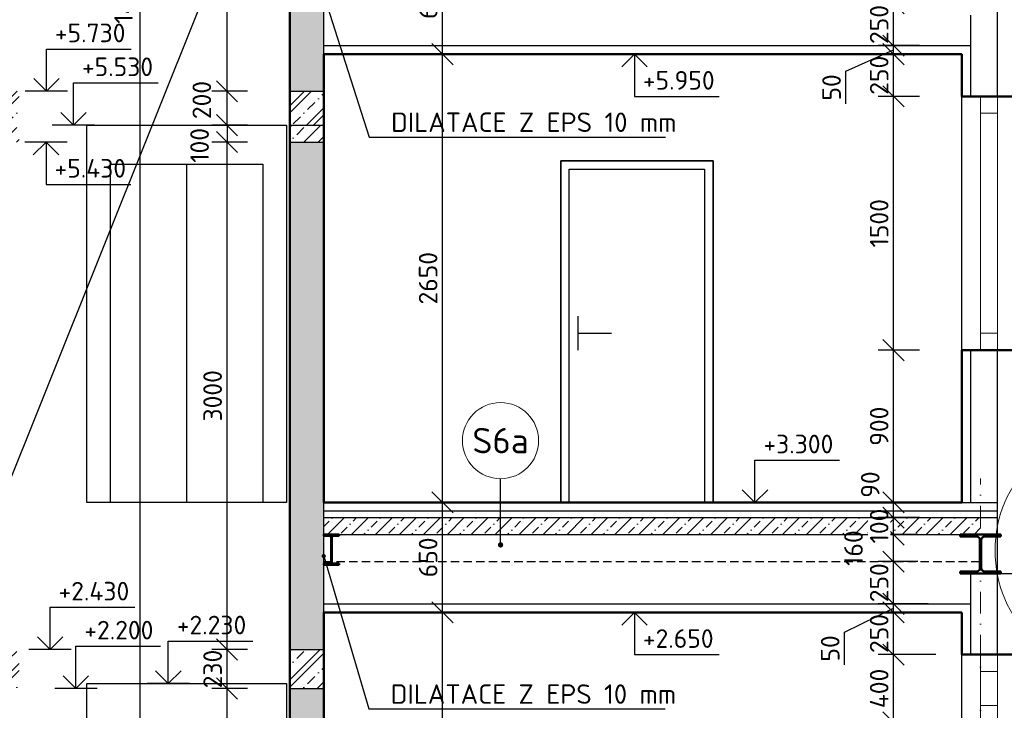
# Model space of a CAD drawing. Header units: millimetres. Extents: x -118752 to 407724, y -73278 to 155058.
# Tile 198 of 256: x 97768 to 103584, y 138853 to 142936. Entities that reach past the tile are written whole.
import ezdxf
from ezdxf.enums import TextEntityAlignment as Align

# ---------------------------------------------------------------- set-up
doc = ezdxf.new("R2010")
doc.units = ezdxf.units.MM
doc.header["$LTSCALE"] = 10
doc.linetypes.add('DASH', pattern=[0.75, 0.5, -0.25])
doc.linetypes.add('DASHDOT', pattern=[25.4, 12.7, -6.35, 0, -6.35])
for name, color, linetype, lineweight in [('CKBUBLINY', 1, 'Continuous', 18), ('CKBUBLINY_POPIS', 3, 'Continuous', 25), ('CKKOTY', 3, 'Continuous', 25), ('CKKOTY_VYS', 3, 'Continuous', 25), ('CKOKNA', 1, 'Continuous', 18), ('CKRASTR', 7, 'DASHDOT', 15), ('CKSTENY_PODROVINOU', 7, 'Continuous', 25), ('CKSTENY_REZ', 6, 'Continuous', 50), ('CKTEXTY_MALE', 3, 'Continuous', 18), ('CSPROFILY_REZY', 4, 'Continuous', 50), ('pohledy', 7, 'Continuous', 25), ('srafy', 7, 'Continuous', 18)]:
    doc.layers.add(name, color=color, linetype=linetype, lineweight=lineweight)
doc.styles.get("Standard").update_dxf_attribs({"font": 'isocpeur.ttf'})
doc.dimstyles.new('CADKON', dxfattribs={"dimscale": 50, "dimtxt": 2.2, "dimasz": 2.5, "dimexe": 1.8, "dimexo": 5, "dimgap": 0.6, "dimtad": 1, "dimrnd": 1, "dimtxsty": 'Standard', "dimblk1": 'OBLIQUE', "dimblk2": 'OBLIQUE', "dimsah": 1, "dimcen": 2.5, "dimadec": 1, "dimazin": 2, "dimtfac": 1, "dimtdec": 4, "dimtix": 1, "dimtmove": 2, "dimatfit": 3, "dimldrblk": 'OPEN30', "dimfxl": 5, "dimfxlon": 1, "dimtolj": 1, "dimarcsym": 0})
doc.dimstyles.new('CADKON$7', dxfattribs={"dimscale": 100, "dimtxt": 2.5, "dimasz": 2.5, "dimexe": 1.8, "dimexo": 5, "dimgap": 0.6, "dimtad": 1, "dimrnd": 1, "dimtxsty": 'Standard', "dimblk1": 'OBLIQUE', "dimblk2": 'OBLIQUE', "dimsah": 1, "dimcen": 2.5, "dimadec": 1, "dimazin": 2, "dimtfac": 1, "dimtdec": 4, "dimtix": 1, "dimtmove": 0, "dimatfit": 3, "dimldrblk": 'DOTSMALL', "dimfxl": 5, "dimfxlon": 1, "dimtfill": 1, "dimtolj": 1, "dimarcsym": 0})
pattern_1 = [(45, (0, 0), (-106.06602, 106.06602), []), (45, (42.43, 0), (-106.06602, 106.06602), []), (45, (127.28, 0), (-63.63961, 148.49242), [60, -30, 0, -30])]

# ---------------------------------------------------------------- blocks, each defined once
blk = doc.blocks.new('_OBLIQUE')
at = {"color": 0, "linetype": 'ByBlock'}
blk.add_line((-0.5, -0.5), (0.5, 0.5), dxfattribs=at)
blk = doc.blocks.new('*D8420')
at = {"layer": 'CKKOTY', "color": 0, "lineweight": -2}
for p, q in [((100064.4, 139432.4), (100355.9, 139432.4)), ((100265.9, 136782.4), (100265.9, 139432.4)), ((100064.4, 136782.4), (100355.9, 136782.4))]:
    blk.add_line(p, q, dxfattribs=at)
at = {"layer": 'Defpoints', "color": 0}
for p in [(99564.4, 139432.4), (100265.9, 139432.4), (99564.4, 136782.4)]:
    blk.add_point(p, dxfattribs=at)
at = {"layer": 'CKKOTY', "color": 0, "lineweight": -2, "xscale": 125, "yscale": 125, "zscale": 125}
for p, rotation in [((100265.9, 139432.4), 90), ((100265.9, 136782.4), 270)]:
    blk.add_blockref('_OBLIQUE', p, dxfattribs=dict(at, rotation=rotation))
at = {"layer": 'CKKOTY', "color": 0, "insert": (100180.9, 138107.4), "char_height": 110, "attachment_point": 5, "rotation": 90}
blk.add_mtext('\\A1;2650', dxfattribs=at)
blk = doc.blocks.new('_Open90')
at = {"color": 0, "lineweight": -2}
for p, q in [((-0.5, 0.5), (0, 0)), ((0, 0), (-1, 0)), ((0, 0), (-0.5, -0.5))]:
    blk.add_line(p, q, dxfattribs=at)
blk = doc.blocks.new('*D8421')
at = {"layer": 'CKKOTY', "color": 0, "lineweight": -2}
for p, q in [((98264.4, 150182.4), (98569.3, 150182.4)), ((98479.3, 135382.4), (98479.3, 150182.4)), ((98264.4, 135382.4), (98569.3, 135382.4))]:
    blk.add_line(p, q, dxfattribs=at)
at = {"layer": 'Defpoints', "color": 0}
for p in [(97764.4, 150182.4), (98479.3, 150182.4), (97764.4, 135382.4)]:
    blk.add_point(p, dxfattribs=at)
at = {"layer": 'CKKOTY', "color": 0, "lineweight": -2, "xscale": 125, "yscale": 125, "zscale": 125}
for p, rotation in [((98479.3, 150182.4), 90), ((98479.3, 135382.4), 270)]:
    blk.add_blockref('_OBLIQUE', p, dxfattribs=dict(at, rotation=rotation))
at = {"layer": 'CKKOTY', "color": 0, "insert": (98381.9, 143098.2), "char_height": 110, "attachment_point": 5, "rotation": 90}
blk.add_mtext('\\A1;14800', dxfattribs=at)
blk = doc.blocks.new('*D8425')
at = {"layer": 'CKKOTY', "color": 0, "lineweight": -2}
for p, q in [((106414.3, 151742.1), (106754.3, 151742.1)), ((106664.3, 136782.4), (106664.3, 151742.1)), ((106414.3, 136782.4), (106754.3, 136782.4))]:
    blk.add_line(p, q, dxfattribs=at)
at = {"layer": 'Defpoints', "color": 0}
for p in [(97444.4, 151742.1), (106664.3, 151742.1), (104664.4, 136782.4)]:
    blk.add_point(p, dxfattribs=at)
at = {"layer": 'CKKOTY', "color": 0, "lineweight": -2, "xscale": 125, "yscale": 125, "zscale": 125}
for p, rotation in [((106664.3, 151742.1), 90), ((106664.3, 136782.4), 270)]:
    blk.add_blockref('_OBLIQUE', p, dxfattribs=dict(at, rotation=rotation))
at = {"layer": 'CKKOTY', "color": 0, "insert": (106579.3, 144262.3), "char_height": 110, "attachment_point": 5, "rotation": 90}
blk.add_mtext('\\A1;14960', dxfattribs=at)
blk = doc.blocks.new('*D8436')
at = {"layer": 'CKKOTY', "color": 0, "lineweight": -2}
for p, q in [((100064.4, 143382.4), (100355.9, 143382.4)), ((100265.9, 142732.4), (100265.9, 143382.4)), ((100064.4, 142732.4), (100355.9, 142732.4))]:
    blk.add_line(p, q, dxfattribs=at)
at = {"layer": 'Defpoints', "color": 0}
for p in [(99564.4, 143382.4), (100265.9, 143382.4), (99564.4, 142732.4)]:
    blk.add_point(p, dxfattribs=at)
at = {"layer": 'CKKOTY', "color": 0, "lineweight": -2, "xscale": 125, "yscale": 125, "zscale": 125}
for p, rotation in [((100265.9, 143382.4), 90), ((100265.9, 142732.4), 270)]:
    blk.add_blockref('_OBLIQUE', p, dxfattribs=dict(at, rotation=rotation))
at = {"layer": 'CKKOTY', "color": 0, "insert": (100180.9, 143057.4), "char_height": 110, "attachment_point": 5, "rotation": 90}
blk.add_mtext('\\A1;650', dxfattribs=at)
blk = doc.blocks.new('*D8437')
at = {"layer": 'CKKOTY', "color": 0, "lineweight": -2}
for p, q in [((100064.4, 140082.4), (100355.9, 140082.4)), ((100265.9, 139432.4), (100265.9, 140082.4)), ((100064.4, 139432.4), (100355.9, 139432.4))]:
    blk.add_line(p, q, dxfattribs=at)
at = {"layer": 'Defpoints', "color": 0}
for p in [(99564.4, 140082.4), (100265.9, 140082.4), (99564.4, 139432.4)]:
    blk.add_point(p, dxfattribs=at)
at = {"layer": 'CKKOTY', "color": 0, "lineweight": -2, "xscale": 125, "yscale": 125, "zscale": 125}
for p, rotation in [((100265.9, 140082.4), 90), ((100265.9, 139432.4), 270)]:
    blk.add_blockref('_OBLIQUE', p, dxfattribs=dict(at, rotation=rotation))
at = {"layer": 'CKKOTY', "color": 0, "insert": (100180.9, 139757.4), "char_height": 110, "attachment_point": 5, "rotation": 90}
blk.add_mtext('\\A1;650', dxfattribs=at)
blk = doc.blocks.new('*D8438')
at = {"layer": 'CKKOTY', "color": 0, "lineweight": -2}
for p, q in [((100064.4, 142732.4), (100355.9, 142732.4)), ((100265.9, 140082.4), (100265.9, 142732.4)), ((100064.4, 140082.4), (100355.9, 140082.4))]:
    blk.add_line(p, q, dxfattribs=at)
at = {"layer": 'Defpoints', "color": 0}
for p in [(99564.4, 142732.4), (100265.9, 142732.4), (99564.4, 140082.4)]:
    blk.add_point(p, dxfattribs=at)
at = {"layer": 'CKKOTY', "color": 0, "lineweight": -2, "xscale": 125, "yscale": 125, "zscale": 125}
for p, rotation in [((100265.9, 142732.4), 90), ((100265.9, 140082.4), 270)]:
    blk.add_blockref('_OBLIQUE', p, dxfattribs=dict(at, rotation=rotation))
at = {"layer": 'CKKOTY', "color": 0, "insert": (100180.9, 141407.4), "char_height": 110, "attachment_point": 5, "rotation": 90}
blk.add_mtext('\\A1;2650', dxfattribs=at)
blk = doc.blocks.new('*D9159')
at = {"layer": 'CKKOTY', "color": 0, "lineweight": -2}
for p, q in [((103084.4, 139432.4), (102840.2, 139432.4)), ((102930.2, 139182.4), (102930.2, 139432.4)), ((103084.4, 139182.4), (102840.2, 139182.4))]:
    blk.add_line(p, q, dxfattribs=at)
at = {"layer": 'Defpoints', "color": 0}
for p in [(102930.2, 139432.4), (103334.4, 139432.4), (103334.4, 139182.4)]:
    blk.add_point(p, dxfattribs=at)
at = {"layer": 'CKKOTY', "color": 0, "lineweight": -2, "xscale": 125, "yscale": 125, "zscale": 125}
for p, rotation in [((102930.2, 139432.4), 270), ((102930.2, 139182.4), 90)]:
    blk.add_blockref('_OBLIQUE', p, dxfattribs=dict(at, rotation=rotation))
at = {"layer": 'CKKOTY', "color": 0, "insert": (102845.2, 139307.4), "char_height": 110, "attachment_point": 5, "rotation": 90}
blk.add_mtext('\\A1;250', dxfattribs=at)
blk = doc.blocks.new('_Open30')
at = {"color": 0, "lineweight": -2}
for p, q in [((-1, 0.268), (0, 0)), ((0, 0), (-1, -0.268)), ((0, 0), (-1, 0))]:
    blk.add_line(p, q, dxfattribs=at)
blk = doc.blocks.new('*D9160')
at = {"layer": 'CKKOTY', "color": 0, "lineweight": -2}
for p, q in [((103134.4, 139482.4), (102840.2, 139482.4)), ((102930.2, 139432.4), (102930.2, 139482.4)), ((102640.9, 139315), (102930.2, 139457.4)), ((103084.4, 139432.4), (102840.2, 139432.4)), ((102640.9, 139123), (102640.9, 139315))]:
    blk.add_line(p, q, dxfattribs=at)
at = {"layer": 'Defpoints', "color": 0}
for p in [(102930.2, 139482.4), (103384.4, 139482.4), (103334.4, 139432.4)]:
    blk.add_point(p, dxfattribs=at)
at = {"layer": 'CKKOTY', "color": 0, "lineweight": -2, "xscale": 125, "yscale": 125, "zscale": 125}
for p, rotation in [((102930.2, 139482.4), 270), ((102930.2, 139432.4), 90)]:
    blk.add_blockref('_OBLIQUE', p, dxfattribs=dict(at, rotation=rotation))
at = {"layer": 'CKKOTY', "color": 0, "insert": (102555.9, 139219), "char_height": 110, "attachment_point": 5, "rotation": 90}
blk.add_mtext('\\A1;50', dxfattribs=at)
blk = doc.blocks.new('*D9161')
at = {"layer": 'CKKOTY', "color": 0, "lineweight": -2}
for p, q in [((103074.4, 139732.4), (102840.2, 139732.4)), ((102930.2, 139482.4), (102930.2, 139732.4)), ((103134.4, 139482.4), (102840.2, 139482.4))]:
    blk.add_line(p, q, dxfattribs=at)
at = {"layer": 'Defpoints', "color": 0}
for p in [(102930.2, 139732.4), (103324.4, 139732.4), (103384.4, 139482.4)]:
    blk.add_point(p, dxfattribs=at)
at = {"layer": 'CKKOTY', "color": 0, "lineweight": -2, "xscale": 125, "yscale": 125, "zscale": 125}
for p, rotation in [((102930.2, 139732.4), 270), ((102930.2, 139482.4), 90)]:
    blk.add_blockref('_OBLIQUE', p, dxfattribs=dict(at, rotation=rotation))
at = {"layer": 'CKKOTY', "color": 0, "insert": (102845.2, 139607.4), "char_height": 110, "attachment_point": 5, "rotation": 90}
blk.add_mtext('\\A1;250', dxfattribs=at)
blk = doc.blocks.new('*D9162')
at = {"layer": 'CKKOTY', "color": 0, "lineweight": -2}
for p, q in [((103074.4, 139892.4), (102840.2, 139892.4)), ((102930.2, 139732.4), (102930.2, 139892.4)), ((103074.4, 139732.4), (102840.2, 139732.4))]:
    blk.add_line(p, q, dxfattribs=at)
at = {"layer": 'Defpoints', "color": 0}
for p in [(102930.2, 139892.4), (103324.4, 139892.4), (103324.4, 139732.4)]:
    blk.add_point(p, dxfattribs=at)
at = {"layer": 'CKKOTY', "color": 0, "lineweight": -2, "xscale": 125, "yscale": 125, "zscale": 125}
for p, rotation in [((102930.2, 139892.4), 90), ((102930.2, 139732.4), 270)]:
    blk.add_blockref('_OBLIQUE', p, dxfattribs=dict(at, rotation=rotation))
at = {"layer": 'CKKOTY', "color": 0, "insert": (102693.5, 139812.1), "char_height": 110, "attachment_point": 5, "rotation": 90}
blk.add_mtext('\\A1;160', dxfattribs=at)
blk = doc.blocks.new('*D9163')
at = {"layer": 'CKKOTY', "color": 0, "lineweight": -2}
for p, q in [((103084.4, 139992.4), (102840.2, 139992.4)), ((102930.2, 139892.4), (102930.2, 139992.4)), ((103074.4, 139892.4), (102840.2, 139892.4))]:
    blk.add_line(p, q, dxfattribs=at)
at = {"layer": 'Defpoints', "color": 0}
for p in [(103334.4, 139992.4), (103324.4, 139892.4)]:
    blk.add_point(p, dxfattribs=at)
at = {"layer": 'CKKOTY', "color": 0, "lineweight": -2, "xscale": 125, "yscale": 125, "zscale": 125}
for p, rotation in [((102930.2, 139992.4), 270), ((102930.2, 139892.4), 90)]:
    blk.add_blockref('_OBLIQUE', p, dxfattribs=dict(at, rotation=rotation))
at = {"layer": 'CKKOTY', "color": 0, "insert": (102845.2, 139942.4), "char_height": 110, "attachment_point": 5, "rotation": 90, "bg_fill": 3, "box_fill_scale": 1.1, "bg_fill_color": 256, "bg_fill_true_color": 13158600, "bg_fill_transparency": 0}
blk.add_mtext('\\A1;100', dxfattribs=at)
at = {"layer": 'Defpoints', "color": 0}
blk.add_point((102930.2, 139992.4), dxfattribs=at)
blk = doc.blocks.new('*D9164')
at = {"layer": 'CKKOTY', "color": 0, "lineweight": -2}
for p, q in [((103084.4, 140982.4), (102840.2, 140982.4)), ((102930.2, 140082.4), (102930.2, 140982.4)), ((103084.4, 140082.4), (102840.2, 140082.4))]:
    blk.add_line(p, q, dxfattribs=at)
at = {"layer": 'Defpoints', "color": 0}
for p in [(102930.2, 140982.4), (103334.4, 140982.4), (103334.4, 140082.4)]:
    blk.add_point(p, dxfattribs=at)
at = {"layer": 'CKKOTY', "color": 0, "lineweight": -2, "xscale": 125, "yscale": 125, "zscale": 125}
for p, rotation in [((102930.2, 140982.4), 90), ((102930.2, 140082.4), 270)]:
    blk.add_blockref('_OBLIQUE', p, dxfattribs=dict(at, rotation=rotation))
at = {"layer": 'CKKOTY', "color": 0, "insert": (102845.2, 140532.4), "char_height": 110, "attachment_point": 5, "rotation": 90}
blk.add_mtext('\\A1;900', dxfattribs=at)
blk = doc.blocks.new('*D9165')
at = {"layer": 'CKKOTY', "color": 0, "lineweight": -2}
for p, q in [((103084.4, 142482.4), (102840.2, 142482.4)), ((102930.2, 140982.4), (102930.2, 142482.4)), ((103084.4, 140982.4), (102840.2, 140982.4))]:
    blk.add_line(p, q, dxfattribs=at)
at = {"layer": 'Defpoints', "color": 0}
for p in [(102930.2, 142482.4), (103334.4, 142482.4), (103334.4, 140982.4)]:
    blk.add_point(p, dxfattribs=at)
at = {"layer": 'CKKOTY', "color": 0, "lineweight": -2, "xscale": 125, "yscale": 125, "zscale": 125}
for p, rotation in [((102930.2, 142482.4), 90), ((102930.2, 140982.4), 270)]:
    blk.add_blockref('_OBLIQUE', p, dxfattribs=dict(at, rotation=rotation))
at = {"layer": 'CKKOTY', "color": 0, "insert": (102845.2, 141732.4), "char_height": 110, "attachment_point": 5, "rotation": 90}
blk.add_mtext('\\A1;1500', dxfattribs=at)
blk = doc.blocks.new('*D9166')
at = {"layer": 'CKKOTY', "color": 0, "lineweight": -2}
for p, q in [((103084.4, 142732.4), (102840.2, 142732.4)), ((102930.2, 142482.4), (102930.2, 142732.4)), ((103084.4, 142482.4), (102840.2, 142482.4))]:
    blk.add_line(p, q, dxfattribs=at)
at = {"layer": 'Defpoints', "color": 0}
for p in [(102930.2, 142732.4), (103334.4, 142732.4), (103334.4, 142482.4)]:
    blk.add_point(p, dxfattribs=at)
at = {"layer": 'CKKOTY', "color": 0, "lineweight": -2, "xscale": 125, "yscale": 125, "zscale": 125}
for p, rotation in [((102930.2, 142732.4), 270), ((102930.2, 142482.4), 90)]:
    blk.add_blockref('_OBLIQUE', p, dxfattribs=dict(at, rotation=rotation))
at = {"layer": 'CKKOTY', "color": 0, "insert": (102845.2, 142607.4), "char_height": 110, "attachment_point": 5, "rotation": 90}
blk.add_mtext('\\A1;250', dxfattribs=at)
blk = doc.blocks.new('*D9167')
at = {"layer": 'CKKOTY', "color": 0, "lineweight": -2}
for p, q in [((102649, 142631.4), (102930.2, 142757.4)), ((103084.4, 142782.4), (102840.2, 142782.4)), ((103084.4, 142732.4), (102840.2, 142732.4)), ((102930.2, 142732.4), (102930.2, 142782.4)), ((102649, 142439.4), (102649, 142631.4))]:
    blk.add_line(p, q, dxfattribs=at)
at = {"layer": 'Defpoints', "color": 0}
for p in [(102930.2, 142782.4), (103334.4, 142782.4), (103334.4, 142732.4)]:
    blk.add_point(p, dxfattribs=at)
at = {"layer": 'CKKOTY', "color": 0, "lineweight": -2, "xscale": 125, "yscale": 125, "zscale": 125}
for p, rotation in [((102930.2, 142782.4), 270), ((102930.2, 142732.4), 90)]:
    blk.add_blockref('_OBLIQUE', p, dxfattribs=dict(at, rotation=rotation))
at = {"layer": 'CKKOTY', "color": 0, "insert": (102564, 142535.4), "char_height": 110, "attachment_point": 5, "rotation": 90}
blk.add_mtext('\\A1;50', dxfattribs=at)
blk = doc.blocks.new('*D9168')
at = {"layer": 'CKKOTY', "color": 0, "lineweight": -2}
for p, q in [((103084.4, 143032.4), (102840.2, 143032.4)), ((102930.2, 142782.4), (102930.2, 143032.4)), ((103084.4, 142782.4), (102840.2, 142782.4))]:
    blk.add_line(p, q, dxfattribs=at)
at = {"layer": 'Defpoints', "color": 0}
for p in [(102930.2, 143032.4), (103334.4, 143032.4), (103334.4, 142782.4)]:
    blk.add_point(p, dxfattribs=at)
at = {"layer": 'CKKOTY', "color": 0, "lineweight": -2, "xscale": 125, "yscale": 125, "zscale": 125}
for p, rotation in [((102930.2, 143032.4), 270), ((102930.2, 142782.4), 90)]:
    blk.add_blockref('_OBLIQUE', p, dxfattribs=dict(at, rotation=rotation))
at = {"layer": 'CKKOTY', "color": 0, "insert": (102845.2, 142907.4), "char_height": 110, "attachment_point": 5, "rotation": 90}
blk.add_mtext('\\A1;250', dxfattribs=at)
blk = doc.blocks.new('*D9187')
at = {"layer": 'CKKOTY', "color": 0, "lineweight": -2}
for p, q in [((103084.4, 140082.4), (102840.2, 140082.4)), ((102930.2, 139992.4), (102930.2, 140082.4)), ((103084.4, 139992.4), (102840.2, 139992.4))]:
    blk.add_line(p, q, dxfattribs=at)
at = {"layer": 'Defpoints', "color": 0}
for p in [(102930.2, 140082.4), (103334.4, 140082.4), (103334.4, 139992.4)]:
    blk.add_point(p, dxfattribs=at)
at = {"layer": 'CKKOTY', "color": 0, "lineweight": -2, "xscale": 125, "yscale": 125, "zscale": 125}
for p, rotation in [((102930.2, 140082.4), 90), ((102930.2, 139992.4), 270)]:
    blk.add_blockref('_OBLIQUE', p, dxfattribs=dict(at, rotation=rotation))
at = {"layer": 'CKKOTY', "color": 0, "insert": (102792.4, 140187.5), "char_height": 110, "attachment_point": 5, "rotation": 90}
blk.add_mtext('\\A1;90', dxfattribs=at)
blk = doc.blocks.new('*D9191')
at = {"layer": 'CKKOTY', "color": 0, "lineweight": -2}
for p, q in [((103180.2, 139182.4), (102840.2, 139182.4)), ((102930.2, 138782.4), (102930.2, 139182.4)), ((103180.2, 138782.4), (102840.2, 138782.4))]:
    blk.add_line(p, q, dxfattribs=at)
at = {"layer": 'Defpoints', "color": 0}
for p in [(102930.2, 139182.4), (103444.4, 139182.4), (103444.4, 138782.4)]:
    blk.add_point(p, dxfattribs=at)
at = {"layer": 'CKKOTY', "color": 0, "lineweight": -2, "xscale": 125, "yscale": 125, "zscale": 125}
for p, rotation in [((102930.2, 139182.4), 90), ((102930.2, 138782.4), 270)]:
    blk.add_blockref('_OBLIQUE', p, dxfattribs=dict(at, rotation=rotation))
at = {"layer": 'CKKOTY', "color": 0, "insert": (102845.2, 138982.4), "char_height": 110, "attachment_point": 5, "rotation": 90}
blk.add_mtext('\\A1;400', dxfattribs=at)
blk = doc.blocks.new('*D9381')
at = {"layer": 'CKKOTY', "color": 0, "lineweight": -2}
for p, q in [((99114.4, 138982.4), (98902.9, 138982.4)), ((98992.9, 136782.4), (98992.9, 138982.4)), ((99114.4, 136782.4), (98902.9, 136782.4))]:
    blk.add_line(p, q, dxfattribs=at)
at = {"layer": 'Defpoints', "color": 0}
for p in [(98992.9, 138982.4), (99364.4, 138982.4), (99364.4, 136782.4)]:
    blk.add_point(p, dxfattribs=at)
at = {"layer": 'CKKOTY', "color": 0, "lineweight": -2, "xscale": 125, "yscale": 125, "zscale": 125}
for p, rotation in [((98992.9, 138982.4), 90), ((98992.9, 136782.4), 270)]:
    blk.add_blockref('_OBLIQUE', p, dxfattribs=dict(at, rotation=rotation))
at = {"layer": 'CKKOTY', "color": 0, "insert": (98907.9, 137882.4), "char_height": 110, "attachment_point": 5, "rotation": 90}
blk.add_mtext('\\A1;2200', dxfattribs=at)
blk = doc.blocks.new('*D9382')
at = {"layer": 'CKKOTY', "color": 0, "lineweight": -2}
for p, q in [((99114.4, 139212.4), (98902.9, 139212.4)), ((98992.9, 138982.4), (98992.9, 139212.4)), ((99114.4, 138982.4), (98902.9, 138982.4))]:
    blk.add_line(p, q, dxfattribs=at)
at = {"layer": 'Defpoints', "color": 0}
for p in [(98992.9, 139212.4), (99364.4, 139212.4), (99364.4, 138982.4)]:
    blk.add_point(p, dxfattribs=at)
at = {"layer": 'CKKOTY', "color": 0, "lineweight": -2, "xscale": 125, "yscale": 125, "zscale": 125}
for p, rotation in [((98992.9, 139212.4), 270), ((98992.9, 138982.4), 90)]:
    blk.add_blockref('_OBLIQUE', p, dxfattribs=dict(at, rotation=rotation))
at = {"layer": 'CKKOTY', "color": 0, "insert": (98907.9, 139097.4), "char_height": 110, "attachment_point": 5, "rotation": 90}
blk.add_mtext('\\A1;230', dxfattribs=at)
blk = doc.blocks.new('*D9383')
at = {"layer": 'CKKOTY', "color": 0, "lineweight": -2}
for p, q in [((99114.4, 142212.4), (98902.9, 142212.4)), ((98992.9, 139212.4), (98992.9, 142212.4)), ((99114.4, 139212.4), (98902.9, 139212.4))]:
    blk.add_line(p, q, dxfattribs=at)
at = {"layer": 'Defpoints', "color": 0}
for p in [(98992.9, 142212.4), (99364.4, 142212.4), (99364.4, 139212.4)]:
    blk.add_point(p, dxfattribs=at)
at = {"layer": 'CKKOTY', "color": 0, "lineweight": -2, "xscale": 125, "yscale": 125, "zscale": 125}
for p, rotation in [((98992.9, 142212.4), 90), ((98992.9, 139212.4), 270)]:
    blk.add_blockref('_OBLIQUE', p, dxfattribs=dict(at, rotation=rotation))
at = {"layer": 'CKKOTY', "color": 0, "insert": (98907.9, 140712.4), "char_height": 110, "attachment_point": 5, "rotation": 90}
blk.add_mtext('\\A1;3000', dxfattribs=at)
blk = doc.blocks.new('*D9384')
at = {"layer": 'CKKOTY', "color": 0, "lineweight": -2}
for p, q in [((99114.4, 142512.4), (98902.9, 142512.4)), ((98992.9, 142312.4), (98992.9, 142512.4)), ((99114.4, 142312.4), (98902.9, 142312.4))]:
    blk.add_line(p, q, dxfattribs=at)
at = {"layer": 'Defpoints', "color": 0}
for p in [(98992.9, 142512.4), (99364.4, 142512.4), (99364.4, 142312.4)]:
    blk.add_point(p, dxfattribs=at)
at = {"layer": 'CKKOTY', "color": 0, "lineweight": -2, "xscale": 125, "yscale": 125, "zscale": 125}
for p, rotation in [((98992.9, 142512.4), 90), ((98992.9, 142312.4), 270)]:
    blk.add_blockref('_OBLIQUE', p, dxfattribs=dict(at, rotation=rotation))
at = {"layer": 'CKKOTY', "color": 0, "insert": (98844, 142460.9), "char_height": 110, "attachment_point": 5, "rotation": 90}
blk.add_mtext('\\A1;200', dxfattribs=at)
blk = doc.blocks.new('*D9385')
at = {"layer": 'CKKOTY', "color": 0, "lineweight": -2}
for p, q in [((99114.4, 145512.4), (98902.9, 145512.4)), ((98992.9, 142512.4), (98992.9, 145512.4)), ((99114.4, 142512.4), (98902.9, 142512.4))]:
    blk.add_line(p, q, dxfattribs=at)
at = {"layer": 'Defpoints', "color": 0}
for p in [(98992.9, 145512.4), (99364.4, 145512.4), (99364.4, 142512.4)]:
    blk.add_point(p, dxfattribs=at)
at = {"layer": 'CKKOTY', "color": 0, "lineweight": -2, "xscale": 125, "yscale": 125, "zscale": 125}
for p, rotation in [((98992.9, 145512.4), 90), ((98992.9, 142512.4), 270)]:
    blk.add_blockref('_OBLIQUE', p, dxfattribs=dict(at, rotation=rotation))
at = {"layer": 'CKKOTY', "color": 0, "insert": (98907.9, 144012.4), "char_height": 110, "attachment_point": 5, "rotation": 90}
blk.add_mtext('\\A1;3000', dxfattribs=at)
blk = doc.blocks.new('*U3390')
at = {"color": 0, "linetype": 'ByBlock', "lineweight": -2}
blk.add_lwpolyline([(-1.5, 1.5), (0, 0), (1.5, 1.5), (0, 0), (0, 5), (10, 5)], dxfattribs=at)
blk = doc.blocks.new('*U3384')
at = {"color": 0, "linetype": 'ByBlock', "lineweight": -2}
blk.add_lwpolyline([(-1.5, -1.5), (0, 0), (1.5, -1.5), (0, 0), (0, -5), (10, -5)], dxfattribs=at)
blk = doc.blocks.new('*U9392')
at = {"color": 0, "linetype": 'ByBlock', "lineweight": -2}
blk.add_lwpolyline([(-1.5, 1.5), (0, 0), (1.5, 1.5), (0, 0), (0, 5), (10, 5)], dxfattribs=at)
blk = doc.blocks.new('*U9393')
at = {"color": 0, "linetype": 'ByBlock', "lineweight": -2}
blk.add_lwpolyline([(-1.5, 1.5), (0, 0), (1.5, 1.5), (0, 0), (0, 5), (10, 5)], dxfattribs=at)
blk = doc.blocks.new('*U3385')
at = {"color": 0, "linetype": 'ByBlock', "lineweight": -2}
blk.add_lwpolyline([(-1.5, -1.5), (0, 0), (1.5, -1.5), (0, 0), (0, -5), (10, -5)], dxfattribs=at)
blk = doc.blocks.new('*U9394')
at = {"color": 0, "linetype": 'ByBlock', "lineweight": -2}
blk.add_lwpolyline([(-1.5, 1.5), (0, 0), (1.5, 1.5), (0, 0), (0, 5), (10, 5)], dxfattribs=at)
blk = doc.blocks.new('*U9395')
at = {"color": 0, "linetype": 'ByBlock', "lineweight": -2}
blk.add_lwpolyline([(-1.5, 1.5), (0, 0), (1.5, 1.5), (0, 0), (0, 5), (10, 5)], dxfattribs=at)
blk = doc.blocks.new('*U9402')
at = {"color": 0, "linetype": 'ByBlock', "lineweight": -2}
blk.add_lwpolyline([(-1.5, -1.5), (0, 0), (1.5, -1.5), (0, 0), (0, -5), (10, -5)], dxfattribs=at)
blk = doc.blocks.new('*U287')
at = {"layer": 'pohledy'}
for p, q in [((450, 2020), (-450, 2020)), ((-450, 2020), (-450, 0)), ((450, 0), (450, 2020)), ((-450, 0), (450, 0))]:
    blk.add_line(p, q, dxfattribs=at)
blk = doc.blocks.new('CK_S_EXT_IPEIPE180')
for p, q in [((-45.5, 90), (45.5, 90)), ((-45.5, 90), (-45.5, 82)), ((-45.5, 82), (-11.65, 82)), ((-2.65, -73), (-2.65, 73)), ((2.65, -73), (2.65, 73)), ((45.5, 82), (11.65, 82)), ((45.5, 90), (45.5, 82)), ((-45.5, -90), (-45.5, -82)), ((-45.5, -82), (-11.65, -82)), ((-45.5, -90), (45.5, -90)), ((45.5, -82), (11.65, -82)), ((45.5, -90), (45.5, -82))]:
    blk.add_line(p, q)
for centre, start, end in [((-11.65, 73), 0, 90), ((11.65, 73), 90, 180), ((-11.65, -73), 270, 0), ((11.65, -73), 180, 270)]:
    blk.add_arc(centre, 9, start, end)
blk = doc.blocks.new('CK_S_EXT_HEAHEA240')
for p, q in [((-120, 115), (120, 115)), ((-120, 115), (-120, 103)), ((-120, 103), (-24.75, 103)), ((-3.75, -82), (-3.75, 82)), ((3.75, -82), (3.75, 82)), ((120, 103), (24.75, 103)), ((120, 115), (120, 103)), ((-120, -115), (-120, -103)), ((-120, -103), (-24.75, -103)), ((-120, -115), (120, -115)), ((120, -103), (24.75, -103)), ((120, -115), (120, -103))]:
    blk.add_line(p, q)
for centre, start, end in [((-24.75, 82), 0, 90), ((24.75, 82), 90, 180), ((-24.75, -82), 270, 0), ((24.75, -82), 180, 270)]:
    blk.add_arc(centre, 21, start, end)
blk = doc.blocks.new('CK_BUBBLE_1_0_0')
at = {"color": 0, "linetype": 'ByBlock', "lineweight": -2}
blk.add_circle((0, 0), 1, dxfattribs=at)
blk = doc.blocks.new('*D10438')
at = {"layer": 'CKKOTY', "color": 0, "lineweight": -2}
for p, q in [((99114.4, 142312.4), (98902.9, 142312.4)), ((98992.9, 142312.4), (98992.9, 142212.4)), ((99114.4, 142212.4), (98902.9, 142212.4))]:
    blk.add_line(p, q, dxfattribs=at)
at = {"layer": 'Defpoints', "color": 0}
for p in [(99364.4, 142312.4), (98992.9, 142212.4), (99364.4, 142212.4)]:
    blk.add_point(p, dxfattribs=at)
at = {"layer": 'CKKOTY', "color": 0, "lineweight": -2, "xscale": 125, "yscale": 125, "zscale": 125}
for p, rotation in [((98992.9, 142312.4), 90), ((98992.9, 142212.4), 270)]:
    blk.add_blockref('_OBLIQUE', p, dxfattribs=dict(at, rotation=rotation))
at = {"layer": 'CKKOTY', "color": 0, "insert": (98830.8, 142192.8), "char_height": 110, "attachment_point": 5, "rotation": 90}
blk.add_mtext('\\A1;100', dxfattribs=at)
blk = doc.blocks.new('*U10439')
at = {"color": 0, "linetype": 'ByBlock', "lineweight": -2}
blk.add_lwpolyline([(-1.5, 1.5), (0, 0), (1.5, 1.5), (0, 0), (0, 5), (10, 5)], dxfattribs=at)

msp = doc.modelspace()

# ---------------------------------------------------------------- hatches: boundary and pattern name
at = {"layer": 'srafy'}
h = msp.add_hatch(dxfattribs=at)
h.set_pattern_fill('BETON-PERLITBETON', color=256, scale=25, angle=180, style=0)
h.set_pattern_definition([(225, (0, 0), (70.71068, -70.71068), []), (225, (-70.71, 9e-15), (70.71068, -70.71068), [25, -75]), (315, (-123.74, -17.68), (70.71068, 70.71068), [50, -50]), (180, (-88.39, -53.03), (-70.710678, -70.710678), [35.35534, -106.06602]), (270, (-123.744, -17.68), (70.710678, -70.710678), [35.35534, -106.06602])])
h.paths.add_polyline_path([(99364.387, 138982.436), (99364.387, 136782.436), (99564.387, 136782.436), (99564.387, 138982.436)])
h.paths.add_polyline_path([(99564.387, 139482.436), (99564.387, 139657.436), (99564.387, 139672.436), (99564.387, 139702.436), (99564.387, 139712.436), (99564.387, 139720.436), (99564.387, 139732.436), (99564.387, 139884.436), (99564.387, 139892.436), (99564.387, 139992.436), (99564.387, 140032.436), (99564.387, 140082.436), (99564.387, 142212.436), (99364.387, 142212.436), (99364.387, 140082.436), (99364.387, 139212.436), (99564.387, 139212.436), (99564.387, 139432.436)])
h.paths.add_polyline_path([(99564.387, 142732.436), (99564.387, 142782.436), (99564.387, 142957.436), (99564.387, 142972.436), (99564.387, 143002.436), (99564.387, 143012.436), (99564.387, 143020.436), (99564.387, 143032.436), (99564.387, 143184.436), (99564.387, 143192.436), (99564.387, 143292.436), (99564.387, 143332.436), (99564.387, 143382.436), (99564.387, 144844.18), (99364.387, 144344.444), (99364.387, 142512.436), (99564.387, 142512.436)])
h.paths.add_polyline_path([(99564.387, 144844.18), (99564.387, 145238.735), (99364.387, 145031.139), (99364.387, 144344.444)])
h.paths.add_polyline_path([(99564.387, 145238.735), (99564.387, 145512.436), (99364.387, 145512.436), (99364.387, 145031.139)])
h.paths.add_polyline_path([(99564.387, 146257.436), (99564.387, 146272.436), (99564.387, 146302.436), (99564.387, 146312.436), (99564.387, 146320.436), (99564.387, 146332.436), (99564.387, 146484.436), (99564.387, 146492.436), (99564.387, 146592.436), (99564.387, 146632.436), (99564.387, 146682.436), (99564.387, 148812.436), (99364.387, 148812.436), (99364.387, 145812.436), (99564.387, 145812.436), (99564.387, 146032.436), (99564.387, 146082.436)])
at = {"layer": 'srafy', "transparency": 33554661}
h = msp.add_hatch(dxfattribs=at)
h.set_pattern_fill('BETON-ZELEZOBETON', color=256, scale=30, style=0)
h.set_pattern_definition(pattern_1)
h.paths.add_polyline_path([(99564.387, 142312.436), (99564.387, 142512.436), (99364.387, 142512.436), (99364.387, 142312.436)])
h.paths.add_polyline_path([(97764.387, 142312.436), (97764.387, 142512.436), (97564.387, 142512.436), (97564.387, 142312.436)])
h = msp.add_hatch(dxfattribs=at)
h.set_pattern_fill('BETON-PROSTY', color=256, scale=30, style=0)
h.set_pattern_definition([(45, (0, 0), (-84.85281, 84.85281), []), (45, (84.85, 0), (-42.42641, 127.27922), [60, -30, 0, -30])])
h.paths.add_polyline_path([(99564.387, 142312.436), (99364.387, 142312.436), (99364.387, 142212.436), (99564.387, 142212.436)])
h.paths.add_polyline_path([(97764.387, 142312.436), (97564.387, 142312.436), (97564.387, 142212.436), (97764.387, 142212.436)])
h = msp.add_hatch(dxfattribs=at)
h.set_pattern_fill('BETON-PROSTY', color=256, scale=25, style=0)
h.set_pattern_definition([(45, (0, 0), (-70.71068, 70.71068), []), (45, (70.71, 0), (-35.35534, 106.06602), [50, -25, 0, -25])])
h.paths.add_polyline_path([(99655.387, 139892.436), (100608.632, 139892.436), (100608.632, 139992.436), (99564.387, 139992.436), (99564.387, 139892.436)])
h.paths.add_polyline_path([(102611.03, 139691.108), (102611.03, 139933.108), (102776.03, 139933.108), (102776.03, 139691.108)], flags=24)
h.paths.add_polyline_path([(102762.724, 139821.436), (102762.724, 140063.436), (102927.724, 140063.436), (102927.724, 139821.436)], flags=24)
h.paths.add_polyline_path([(100608.632, 139892.436), (103324.387, 139892.436), (103444.387, 139892.436), (103444.387, 139992.436), (100608.632, 139992.436)])
h = msp.add_hatch(dxfattribs=at)
h.set_pattern_fill('BETON-ZELEZOBETON', color=256, scale=30, style=0)
h.set_pattern_definition(pattern_1)
h.paths.add_polyline_path([(97564.387, 138982.436), (97764.387, 138982.436), (97764.387, 139212.436), (97564.387, 139212.436)])
h.paths.add_polyline_path([(99364.387, 138982.436), (99564.387, 138982.436), (99564.387, 139212.436), (99364.387, 139212.436)])

# ---------------------------------------------------------------- linework, layer by layer
at = {"layer": 'CKKOTY_VYS'}
for p, q in [((101649.387, 142732.436), (101149.387, 142732.436)), ((98050.849, 142512.436), (97800.849, 142512.436)), ((98211.009, 142312.436), (97961.009, 142312.436)), ((98048.761, 142212.436), (97798.761, 142212.436)), ((102361.589, 140082.436), (101861.589, 140082.436)), ((101649.387, 139432.436), (101149.387, 139432.436)), ((98072.439, 139212.436), (97822.439, 139212.436)), ((98771.193, 139012.436), (98521.193, 139012.436)), ((98224.982, 138982.436), (97974.982, 138982.436))]:
    msp.add_line(p, q, dxfattribs=at)
at = {"layer": 'CKOKNA'}
for p, q in [((103444.387, 142382.436), (103444.387, 142482.436)), ((103544.387, 142382.436), (103544.387, 142482.436)), ((103444.387, 141082.436), (103444.387, 142382.436)), ((103544.387, 142382.436), (103444.387, 142382.436)), ((103544.387, 141082.436), (103544.387, 142382.436)), ((103544.387, 141082.436), (103444.387, 141082.436)), ((103444.387, 141082.436), (103444.387, 140982.436)), ((103544.387, 141082.436), (103544.387, 140982.436)), ((103444.387, 139082.436), (103444.387, 139182.436)), ((103544.387, 139082.436), (103544.387, 139182.436)), ((103444.387, 136882.436), (103444.387, 139082.436)), ((103544.387, 139082.436), (103444.387, 139082.436)), ((103544.387, 136882.436), (103544.387, 139082.436)), ((103444.387, 138882.436), (103544.387, 138882.436))]:
    msp.add_line(p, q, dxfattribs=at)
at = {"layer": 'CKRASTR'}
msp.add_line((103444.387, 134598.492), (103444.387, 140223.279), dxfattribs=at)
at = {"layer": 'CKSTENY_PODROVINOU'}
for p, q in [((103544.387, 142482.436), (103544.387, 143382.436)), ((103544.387, 142482.436), (103664.387, 142482.436)), ((103544.387, 140082.436), (103544.387, 140982.436)), ((103544.387, 140982.436), (103664.387, 140982.436)), ((103544.387, 140082.436), (103544.387, 140982.436)), ((103544.387, 139182.436), (103544.387, 140082.436)), ((103544.387, 139182.436), (103544.387, 140082.436)), ((103544.387, 139182.436), (103664.387, 139182.436))]:
    msp.add_line(p, q, dxfattribs=at)
at = {"layer": 'CKSTENY_REZ'}
for p, q in [((99364.387, 140082.436), (99364.387, 150182.436)), ((99564.387, 142732.436), (103334.387, 142732.436)), ((99564.387, 140082.436), (99564.387, 142732.436)), ((103334.387, 142482.436), (103334.387, 142732.436)), ((103664.387, 142482.436), (103334.387, 142482.436)), ((103334.387, 140982.436), (103334.387, 140082.436)), ((103664.387, 140982.436), (103334.387, 140982.436)), ((99364.387, 135382.436), (99364.387, 140082.436)), ((99564.387, 140082.436), (103334.387, 140082.436)), ((99564.387, 136782.436), (99564.387, 139432.436)), ((99564.387, 139432.436), (103334.387, 139432.436)), ((103334.387, 139182.436), (103334.387, 139432.436)), ((103664.387, 139182.436), (103334.387, 139182.436))]:
    msp.add_line(p, q, dxfattribs=at)
at = {"layer": 'CKTEXTY_MALE'}
msp.add_circle((104264.387, 139797.436), 734.679, dxfattribs=at)
at = {"layer": 'pohledy'}
for p, q in [((99364.387, 140082.436), (99364.387, 143382.436)), ((99564.387, 140082.436), (99564.387, 143382.436)), ((99564.387, 142732.436), (99564.387, 143382.436)), ((103384.387, 142962.436), (103384.387, 142482.436)), ((99564.387, 142782.436), (103384.387, 142782.436)), ((99364.387, 142512.436), (99564.387, 142512.436)), ((103334.387, 140982.436), (103334.387, 142482.436)), ((99364.387, 142312.436), (99564.387, 142312.436)), ((99364.387, 142212.436), (99564.387, 142212.436)), ((98754.387, 142082.436), (98754.387, 140082.436)), ((101064.387, 141182.436), (101064.387, 140982.436)), ((101064.387, 141082.436), (101264.387, 141082.436)), ((103384.387, 140982.436), (103384.387, 140082.436)), ((99364.387, 136782.436), (99364.387, 140082.436)), ((99364.387, 136782.436), (99364.387, 140082.436)), ((99564.387, 139432.436), (99564.387, 140082.436)), ((99564.387, 139892.436), (103334.387, 139892.436)), ((103384.387, 139662.436), (103384.387, 139182.436)), ((103564.387, 139662.436), (103664.387, 139662.436)), ((99564.387, 139482.436), (103384.387, 139482.436)), ((99364.387, 139212.436), (99564.387, 139212.436)), ((103334.387, 136782.436), (103334.387, 139182.436)), ((99364.387, 138982.436), (99564.387, 138982.436))]:
    msp.add_line(p, q, dxfattribs=at)
at = {"layer": 'pohledy', "linetype": 'DASH', "ltscale": 10}
msp.add_line((99564.387, 139732.436), (103440.637, 139732.436), dxfattribs=at)
at = {"layer": 'pohledy'}
for points in [[(99344.387, 140082.436), (98164.387, 140082.436), (98164.387, 142312.436), (99344.387, 142312.436)], [(100964.387, 142102.436), (101864.387, 142102.436), (101864.387, 140082.436), (100964.387, 140082.436)], [(99204.387, 140082.436), (98304.387, 140082.436), (98304.387, 142082.436), (99204.387, 142082.436)], [(101014.387, 142052.436), (101814.387, 142052.436), (101814.387, 140082.436), (101014.387, 140082.436)], [(99344.387, 136782.436), (98164.387, 136782.436), (98164.387, 139012.436), (99344.387, 139012.436)]]:
    msp.add_lwpolyline(points, close=True, dxfattribs=at)

# ---------------------------------------------------------------- block references
at = {"layer": 'CKBUBLINY'}
ref = msp.add_blockref('CK_BUBBLE_1_0_0', (100608.632, 140447.509), dxfattribs=dict(at, xscale=225, yscale=225, zscale=225))
ref.add_attrib('NUM1', 'S6a', dxfattribs={"layer": 'CKBUBLINY_POPIS', "height": 150}).set_placement((100608.632, 140447.509), align=Align.MIDDLE_CENTER)
at = {"layer": 'CKKOTY_VYS'}
ref = msp.add_blockref('*U9394', (97925.849, 142512.436), dxfattribs=dict(at, xscale=50, yscale=50, zscale=50))
ref.add_attrib('Výška', '+5.730', (97975.849, 142802.436), dxfattribs={"layer": '0', "color": 0, "linetype": 'ByBlock', "lineweight": -2, "height": 110})
ref = msp.add_blockref('*U3385', (101399.387, 142732.436), dxfattribs=dict(at, xscale=50, yscale=50, zscale=50))
ref.add_attrib('Výška', '+5.950', (101449.387, 142522.436), dxfattribs={"layer": '0', "color": 0, "linetype": 'ByBlock', "lineweight": -2, "height": 110})
ref = msp.add_blockref('*U9395', (98086.009, 142312.436), dxfattribs=dict(at, xscale=50, yscale=50, zscale=50))
ref.add_attrib('Výška', '+5.530', (98136.009, 142602.436), dxfattribs={"layer": '0', "color": 0, "linetype": 'ByBlock', "lineweight": -2, "height": 110})
ref = msp.add_blockref('*U9402', (97923.761, 142212.436), dxfattribs=dict(at, xscale=50, yscale=50, zscale=50))
ref.add_attrib('Výška', '+5.430', (97973.761, 142002.436), dxfattribs={"layer": '0', "color": 0, "linetype": 'ByBlock', "lineweight": -2, "height": 110})
ref = msp.add_blockref('*U3390', (102111.589, 140082.436), dxfattribs=dict(at, xscale=50, yscale=50, zscale=50))
ref.add_attrib('Výška', '+3.300', (102161.589, 140372.436), dxfattribs={"layer": '0', "color": 0, "linetype": 'ByBlock', "lineweight": -2, "height": 110})
ref = msp.add_blockref('*U9392', (97947.439, 139212.436), dxfattribs=dict(at, xscale=50, yscale=50, zscale=50))
ref.add_attrib('Výška', '+2.430', (97997.439, 139502.436), dxfattribs={"layer": '0', "color": 0, "linetype": 'ByBlock', "lineweight": -2, "height": 110})
ref = msp.add_blockref('*U10439', (98646.193, 139012.436), dxfattribs=dict(at, xscale=50, yscale=50, zscale=50))
ref.add_attrib('Výška', '+2.230', (98696.193, 139302.436), dxfattribs={"layer": '0', "color": 0, "linetype": 'ByBlock', "lineweight": -2, "height": 110})
ref = msp.add_blockref('*U3384', (101399.387, 139432.436), dxfattribs=dict(at, xscale=50, yscale=50, zscale=50))
ref.add_attrib('Výška', '+2.650', (101449.387, 139222.436), dxfattribs={"layer": '0', "color": 0, "linetype": 'ByBlock', "lineweight": -2, "height": 110})
ref = msp.add_blockref('*U9393', (98099.982, 138982.436), dxfattribs=dict(at, xscale=50, yscale=50, zscale=50))
ref.add_attrib('Výška', '+2.200', (98149.982, 139272.436), dxfattribs={"layer": '0', "color": 0, "linetype": 'ByBlock', "lineweight": -2, "height": 110})
at = {"layer": 'CSPROFILY_REZY'}
msp.add_blockref('CK_S_EXT_IPEIPE180', (99609.887, 139802.436), dxfattribs=at)
at = {"layer": 'pohledy'}
msp.add_blockref('*U287', (101414.387, 140082.436), dxfattribs=at)

# ---------------------------------------------------------------- texts
at = {"layer": 'CKTEXTY_MALE', "char_height": 115, "attachment_point": 7}
for insert in [(99962.003, 142271.896), (99959.758, 138891.501)]:
    msp.add_mtext('DILATACE Z EPS 10 mm', dxfattribs=dict(at, insert=insert))

# ---------------------------------------------------------------- dimensions: what is measured, and where the dimension line sits
at = {"layer": 'CKKOTY'}
for base, p1, p2, override, picture, middle in [((106664.261, 151742.065), (104664.387, 136782.436), (97444.387, 151742.065), {"dimscale": 50, "dimexo": 10, "dimldrblk": 'Open90'}, '*D8425', (106579.261, 144262.25)), ((98992.879, 145512.436), (99364.387, 142512.436), (99364.387, 145512.436), {"dimtmove": 2}, '*D9385', (98907.879, 144012.436)), ((100265.942, 143382.436), (99564.387, 142732.436), (99564.387, 143382.436), {"dimscale": 50, "dimexo": 10, "dimtmove": 2, "dimldrblk": 'Open90'}, '*D8436', (100180.942, 143057.436)), ((102930.224, 143032.436), (103334.387, 142782.436), (103334.387, 143032.436), {"dimtmove": 2}, '*D9168', (102845.224, 142907.436)), ((100265.942, 142732.436), (99564.387, 140082.436), (99564.387, 142732.436), {"dimscale": 50, "dimexo": 10, "dimtmove": 2, "dimldrblk": 'Open90'}, '*D8438', (100180.942, 141407.436)), ((102930.224, 142732.436), (103334.387, 142482.436), (103334.387, 142732.436), {"dimtmove": 2}, '*D9166', (102845.224, 142607.436)), ((102930.224, 142482.436), (103334.387, 140982.436), (103334.387, 142482.436), {"dimtmove": 2}, '*D9165', (102845.224, 141732.436)), ((98992.879, 142212.436), (99364.387, 139212.436), (99364.387, 142212.436), {"dimtmove": 2}, '*D9383', (98907.879, 140712.436)), ((100265.942, 140082.436), (99564.387, 139432.436), (99564.387, 140082.436), {"dimscale": 50, "dimexo": 10, "dimtmove": 2, "dimldrblk": 'Open90'}, '*D8437', (100180.942, 139757.436)), ((102930.224, 139732.436), (103384.387, 139482.436), (103324.387, 139732.436), {"dimtmove": 2}, '*D9161', (102845.224, 139607.436)), ((100265.942, 139432.436), (99564.387, 136782.436), (99564.387, 139432.436), {"dimscale": 50, "dimexo": 10, "dimldrblk": 'Open90'}, '*D8420', (100180.942, 138107.436)), ((102930.224, 139432.436), (103334.387, 139182.436), (103334.387, 139432.436), {"dimtmove": 2}, '*D9159', (102845.224, 139307.436))]:
    dim = msp.add_linear_dim(base=base, p1=p1, p2=p2, angle=90, dimstyle='CADKON', override=override, dxfattribs=at)
    dim.commit()
    dim.dimension.update_dxf_attribs({"geometry": picture, "text_midpoint": middle})
for base, p1, p2, override, picture, middle in [((98479.306, 150182.436), (97764.387, 135382.436), (97764.387, 150182.436), {"dimscale": 50, "dimexo": 10, "dimldrblk": 'Open90'}, '*D8421', (98381.89, 143098.237)), ((102930.224, 142782.436), (103334.387, 142732.436), (103334.387, 142782.436), {"dimtmove": 1}, '*D9167', (102648.973, 142601.392)), ((98992.879, 142512.436), (99364.387, 142312.436), (99364.387, 142512.436), {"dimtmove": 2}, '*D9384', (98843.982, 142460.882)), ((102930.224, 139892.436), (103324.387, 139732.436), (103324.387, 139892.436), {"dimtmove": 2}, '*D9162', (102693.53, 139812.108)), ((102930.224, 139482.436), (103334.387, 139432.436), (103384.387, 139482.436), {"dimtmove": 1}, '*D9160', (102640.947, 139284.969))]:
    dim = msp.add_linear_dim(base=base, p1=p1, p2=p2, angle=90, dimstyle='CADKON', override=override, dxfattribs=at)
    dim.commit()
    dim.dimension.update_dxf_attribs({"geometry": picture, "text_midpoint": middle, "dimtype": 160})
dim = msp.add_linear_dim(base=(98992.879, 142212.436), p1=(99364.387, 142312.436), p2=(99364.387, 142212.436), angle=90, dimstyle='CADKON', dxfattribs=at)
dim.commit()
dim.dimension.update_dxf_attribs({"geometry": '*D10438', "text_midpoint": (98830.841, 142192.823), "dimtype": 160})
for base, p1, p2, picture, middle in [((98992.879, 139212.436), (99364.387, 138982.436), (99364.387, 139212.436), '*D9382', (98907.879, 139097.436)), ((102930.224, 139182.436), (103444.387, 138782.436), (103444.387, 139182.436), '*D9191', (102845.224, 138982.436)), ((98992.879, 138982.436), (99364.387, 136782.436), (99364.387, 138982.436), '*D9381', (98907.879, 137882.436))]:
    dim = msp.add_linear_dim(base=base, p1=p1, p2=p2, angle=90, dimstyle='CADKON', dxfattribs=at)
    dim.commit()
    dim.dimension.update_dxf_attribs({"geometry": picture, "text_midpoint": middle})

# ---------------------------------------------------------------- leaders
at = {"layer": 'CKBUBLINY'}
msp.add_leader([(100608.632, 139831.071), (100608.632, 140222.509)], dimstyle='CADKON', override={"dimasz": 2.5, "dimldrblk": 'DotSmall'}, dxfattribs=at)
at = {"layer": 'CKTEXTY_MALE', "annotation_type": 0, "has_hookline": 1, "hookline_direction": 0, "text_width": 1621.5}
for points in [[(97561.889, 139840.577), (99834.501, 145519.108), (99934.501, 145519.108)], [(99564.387, 143084.551), (99832.003, 142241.896), (99932.003, 142241.896)], [(99564.299, 139764.947), (99829.758, 138861.501), (99929.758, 138861.501)]]:
    msp.add_leader(points, dimstyle='CADKON$7', override={"dimscale": 50, "dimtxt": 2.3, "dimasz": 2, "dimfxl": 1, "dimfxlon": 0}, dxfattribs=at)

# ---------------------------------------------------------------- next in the draw order: dimensions: what is measured, and where the dimension line sits
at = {"layer": 'CKKOTY'}
dim = msp.add_linear_dim(base=(102930.224, 139992.436), p1=(103324.387, 139892.436), p2=(103334.387, 139992.436), angle=90, dimstyle='CADKON', override={"dimtmove": 2, "dimtfill": 1}, dxfattribs=at)
dim.commit()
dim.dimension.update_dxf_attribs({"geometry": '*D9163', "text_midpoint": (102845.224, 139942.436)})

# ---------------------------------------------------------------- next in the draw order: linework, layer by layer
at = {"layer": 'pohledy'}
for p, q in [((103334.387, 140082.436), (103544.387, 140082.436)), ((99564.387, 140032.436), (103544.387, 140032.436)), ((99564.387, 139992.436), (103544.387, 139992.436))]:
    msp.add_line(p, q, dxfattribs=at)

# ---------------------------------------------------------------- next in the draw order: block references
at = {"layer": 'CSPROFILY_REZY'}
msp.add_blockref('CK_S_EXT_HEAHEA240', (103444.387, 139777.436), dxfattribs=at)

# ---------------------------------------------------------------- next in the draw order: dimensions: what is measured, and where the dimension line sits
at = {"layer": 'CKKOTY'}
dim = msp.add_linear_dim(base=(102930.224, 140982.436), p1=(103334.387, 140082.436), p2=(103334.387, 140982.436), angle=90, dimstyle='CADKON', override={"dimtmove": 2}, dxfattribs=at)
dim.commit()
dim.dimension.update_dxf_attribs({"geometry": '*D9164', "text_midpoint": (102845.224, 140532.436)})
dim = msp.add_linear_dim(base=(102930.224, 140082.436), p1=(103334.387, 139992.436), p2=(103334.387, 140082.436), angle=90, dimstyle='CADKON', dxfattribs=at)
dim.commit()
dim.dimension.update_dxf_attribs({"geometry": '*D9187', "text_midpoint": (102792.368, 140187.536), "dimtype": 160})

doc.saveas('drawing.dxf')
